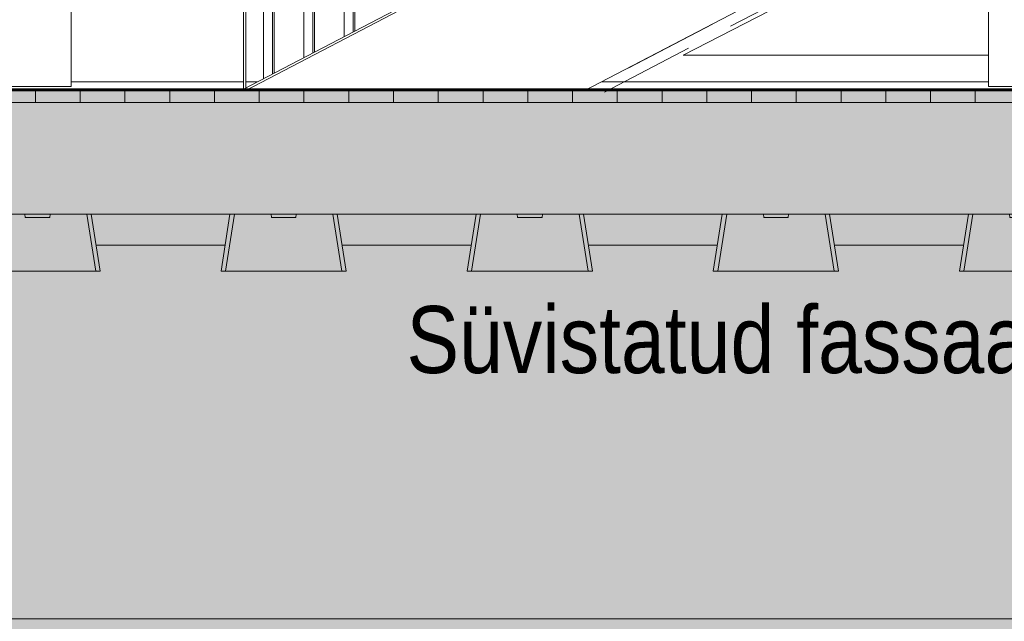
# Model space of a CAD drawing. Header units: millimetres. Extents: x -65 to 293624, y -1905 to 31061.
# Tile 83 of 256: x 48426 to 50626, y 11155 to 12501. Entities that reach past the tile are written whole.
import ezdxf

# ---------------------------------------------------------------- set-up
doc = ezdxf.new("R2010")
doc.units = ezdxf.units.MM
doc.header["$MEASUREMENT"] = 0
doc.linetypes.add('Hidden Line', pattern=[317.5, 211.666667, -105.833333])
for name, color, linetype in [('00 2D joon.AR', 7, 'Continuous'), ('00 Tekst.AR', 7, 'Continuous'), ('1211 Vundamendid.AR', 7, 'Continuous'), ('1232 Välisseinad.AR', 7, 'Continuous'), ('1245 Klaasfassaadid.AR', 7, 'Continuous'), ('1251 Rõdupiirded.AR', 7, 'Continuous'), ('1253 Rõdutrepid.AR', 7, 'Continuous'), ('1253 Terrassipostid.AR', 7, 'Continuous'), ('1253 Välisterrassid.AR', 7, 'Continuous')]:
    doc.layers.add(name, color=color, linetype=linetype)
doc.styles.add('GENERATED_STYLE_4', font='txt', dxfattribs={"width": 0.84})
doc.dimstyles.new('GENERATED_STYLE__1', dxfattribs={"dimtxt": 0.18, "dimasz": 91.2, "dimexe": 0.18, "dimexo": 0.0625, "dimgap": 0, "dimtad": 0, "dimtih": 1, "dimtoh": 1, "dimdec": 4, "dimzin": 0, "dimdsep": 46, "dimcen": 0.09, "dimadec": 0, "dimazin": 0, "dimtfac": 1, "dimtdec": 4, "dimtmove": 0, "dimatfit": 3, "dimldrblk": 'ARROWHEAD_5', "dimfxl": 0, "dimtolj": 1, "dimtzin": 0, "dimarcsym": 0})

# ---------------------------------------------------------------- blocks, each defined once
blk = doc.blocks.new('*X4', base_point=(-38239, 12361.4))
at = {"layer": '1253 Välisterrassid.AR', "color": 7, "linetype": 'Continuous', "lineweight": 13}
for p, q in [((48461, 12341.4), (48461, 12315.4)), ((48461, 12341.4), (48461, 12315.4)), ((48561, 12341.4), (48561, 12315.4)), ((48561, 12341.4), (48561, 12315.4)), ((48661, 12341.4), (48661, 12315.4)), ((48661, 12341.4), (48661, 12315.4)), ((48761, 12341.4), (48761, 12315.4)), ((48761, 12341.4), (48761, 12315.4)), ((48861, 12341.4), (48861, 12315.4)), ((48861, 12341.4), (48861, 12315.4)), ((48961, 12341.4), (48961, 12315.4)), ((48961, 12341.4), (48961, 12315.4)), ((49061, 12341.4), (49061, 12315.4)), ((49061, 12341.4), (49061, 12315.4)), ((49161, 12341.4), (49161, 12315.4)), ((49161, 12341.4), (49161, 12315.4)), ((49261, 12341.4), (49261, 12315.4)), ((49261, 12341.4), (49261, 12315.4)), ((49361, 12341.4), (49361, 12315.4)), ((49361, 12341.4), (49361, 12315.4)), ((49461, 12341.4), (49461, 12315.4)), ((49461, 12341.4), (49461, 12315.4)), ((49561, 12341.4), (49561, 12315.4)), ((49561, 12341.4), (49561, 12315.4)), ((49661, 12341.4), (49661, 12315.4)), ((49661, 12341.4), (49661, 12315.4)), ((49761, 12341.4), (49761, 12315.4)), ((49761, 12341.4), (49761, 12315.4)), ((49861, 12341.4), (49861, 12315.4)), ((49861, 12341.4), (49861, 12315.4)), ((49961, 12341.4), (49961, 12315.4)), ((49961, 12341.4), (49961, 12315.4)), ((50061, 12341.4), (50061, 12315.4)), ((50061, 12341.4), (50061, 12315.4)), ((50161, 12341.4), (50161, 12315.4)), ((50161, 12341.4), (50161, 12315.4)), ((50261, 12341.4), (50261, 12315.4)), ((50261, 12341.4), (50261, 12315.4)), ((50361, 12341.4), (50361, 12315.4)), ((50361, 12341.4), (50361, 12315.4)), ((50461, 12341.4), (50461, 12315.4)), ((50461, 12341.4), (50461, 12315.4)), ((50561, 12341.4), (50561, 12315.4)), ((50561, 12341.4), (50561, 12315.4))]:
    blk.add_line(p, q, dxfattribs=at)
blk = doc.blocks.new('Section Element_1_2', base_point=(-38239, 12361.4))
at = {"layer": '1253 Välisterrassid.AR', "color": 7, "linetype": 'Continuous', "lineweight": 13}
for p, q in [((44822.3, 12341.4), (63230.6, 12341.4)), ((63230.6, 12315.4), (44822.3, 12315.4)), ((44822.3, 12065.4), (63230.6, 12065.4))]:
    blk.add_line(p, q, dxfattribs=at)
at = {"layer": '1253 Välisterrassid.AR', "lineweight": 0}
blk.add_blockref('*X4', (-38239, 12361.4), dxfattribs=at)
blk = doc.blocks.new('Section Element_13_2', base_point=(-38239, 12361.4))
at = {"layer": '1253 Terrassipostid.AR', "color": 7, "linetype": 'Continuous', "lineweight": 13}
for p, q in [((48540.6, 12351.4), (48540.6, 20761.9)), ((48390.6, 12351.4), (48540.6, 12351.4))]:
    blk.add_line(p, q, dxfattribs=at)
blk = doc.blocks.new('Section Element_14_2', base_point=(-38239, 12361.4))
at = {"layer": '1253 Terrassipostid.AR', "color": 7, "linetype": 'Continuous', "lineweight": 13}
for p, q in [((50590.6, 12813.6), (50590.6, 12351.4)), ((50590.6, 12351.4), (50740.6, 12351.4))]:
    blk.add_line(p, q, dxfattribs=at)
blk = doc.blocks.new('Section Element_42_2', base_point=(-38239, 12361.4))
at = {"layer": '1253 Rõdutrepid.AR', "color": 7, "linetype": 'Continuous', "lineweight": 13}
for p, q in [((48929.3, 12341.5), (56583.5, 16341.5)), ((49687.1, 12341.4), (50590.6, 12813.6))]:
    blk.add_line(p, q, dxfattribs=at)
blk = doc.blocks.new('Section Element_44_2', base_point=(-38239, 12361.4))
at = {"layer": '1232 Välisseinad.AR', "color": 7, "linetype": 'Continuous', "lineweight": 13}
for p, q in [((48540.6, 12361.4), (48926.1, 12361.4)), ((48931.1, 12361.4), (48956.7, 12361.4))]:
    blk.add_line(p, q, dxfattribs=at)
blk = doc.blocks.new('Section Element_137_2', base_point=(-38239, 12361.4))
at = {"layer": '1245 Klaasfassaadid.AR', "color": 7, "linetype": 'Continuous', "lineweight": 13}
for p, q in [((50590.6, 12421.4), (49908.2, 12421.4)), ((50590.6, 12361.4), (49725.4, 12361.4))]:
    blk.add_line(p, q, dxfattribs=at)
blk = doc.blocks.new('Section Element_224_2', base_point=(-38239, 12361.4))
at = {"layer": '1245 Klaasfassaadid.AR', "color": 7, "linetype": 'Continuous', "lineweight": 13}
blk.add_line((49908.2, 12421.4), (50590.6, 12772.2), dxfattribs=at)
blk = doc.blocks.new('Section Element_292_2', base_point=(-38239, 12361.4))
at = {"layer": '1232 Välisseinad.AR', "color": 7, "linetype": 'Continuous', "lineweight": 13}
for p, q in [((48884.8, 11996.4), (48596.4, 11996.4)), ((49434.8, 11996.4), (49146.4, 11996.4)), ((49984.8, 11996.4), (49696.4, 11996.4)), ((50534.8, 11996.4), (50246.4, 11996.4)), ((66135.6, 11161.4), (44035.6, 11161.4))]:
    blk.add_line(p, q, dxfattribs=at)
blk = doc.blocks.new('Section Element_350_2', base_point=(-38239, 12361.4))
at = {"layer": '1211 Vundamendid.AR', "color": 253, "linetype": 'Continuous', "lineweight": 13, "true_color": 0xa5a6a4}
for p, q in [((48325.6, 11938.4), (48345.6, 12065.4)), ((48355.6, 12065.4), (48335.6, 11938.4)), ((48438.1, 12058.4), (48437.6, 12065.4)), ((48493.1, 12058.4), (48438.1, 12058.4)), ((48493.6, 12065.4), (48493.1, 12058.4)), ((48595.6, 11938.4), (48575.6, 12065.4)), ((48605.6, 11938.4), (48585.5, 12065.4)), ((48335.6, 11938.4), (48325.6, 11938.4)), ((48335.6, 11938.4), (48595.6, 11938.4)), ((48605.6, 11938.4), (48595.6, 11938.4))]:
    blk.add_line(p, q, dxfattribs=at)
blk = doc.blocks.new('Section Element_351_2', base_point=(-38239, 12361.4))
at = {"layer": '1211 Vundamendid.AR', "color": 253, "linetype": 'Continuous', "lineweight": 13, "true_color": 0xa5a6a4}
for p, q in [((48875.6, 11938.4), (48895.6, 12065.4)), ((48905.6, 12065.4), (48885.6, 11938.4)), ((48988.1, 12058.4), (48987.6, 12065.4)), ((49043.1, 12058.4), (48988.1, 12058.4)), ((49043.6, 12065.4), (49043.1, 12058.4)), ((49145.6, 11938.4), (49125.6, 12065.4)), ((49155.6, 11938.4), (49135.5, 12065.4)), ((48885.6, 11938.4), (48875.6, 11938.4)), ((48885.6, 11938.4), (49145.6, 11938.4)), ((49155.6, 11938.4), (49145.6, 11938.4))]:
    blk.add_line(p, q, dxfattribs=at)
blk = doc.blocks.new('Section Element_352_2', base_point=(-38239, 12361.4))
at = {"layer": '1211 Vundamendid.AR', "color": 253, "linetype": 'Continuous', "lineweight": 13, "true_color": 0xa5a6a4}
for p, q in [((49425.6, 11938.4), (49445.6, 12065.4)), ((49455.6, 12065.4), (49435.6, 11938.4)), ((49538.1, 12058.4), (49537.6, 12065.4)), ((49593.1, 12058.4), (49538.1, 12058.4)), ((49593.6, 12065.4), (49593.1, 12058.4)), ((49695.6, 11938.4), (49675.6, 12065.4)), ((49705.6, 11938.4), (49685.5, 12065.4)), ((49435.6, 11938.4), (49425.6, 11938.4)), ((49435.6, 11938.4), (49695.6, 11938.4)), ((49705.6, 11938.4), (49695.6, 11938.4))]:
    blk.add_line(p, q, dxfattribs=at)
blk = doc.blocks.new('Section Element_353_2', base_point=(-38239, 12361.4))
at = {"layer": '1211 Vundamendid.AR', "color": 253, "linetype": 'Continuous', "lineweight": 13, "true_color": 0xa5a6a4}
for p, q in [((49975.6, 11938.4), (49995.6, 12065.4)), ((50005.6, 12065.4), (49985.6, 11938.4)), ((50088.1, 12058.4), (50087.6, 12065.4)), ((50143.1, 12058.4), (50088.1, 12058.4)), ((50143.6, 12065.4), (50143.1, 12058.4)), ((50245.6, 11938.4), (50225.6, 12065.4)), ((50255.6, 11938.4), (50235.5, 12065.4)), ((49985.6, 11938.4), (49975.6, 11938.4)), ((49985.6, 11938.4), (50245.6, 11938.4)), ((50255.6, 11938.4), (50245.6, 11938.4))]:
    blk.add_line(p, q, dxfattribs=at)
blk = doc.blocks.new('Section Element_354_2', base_point=(-38239, 12361.4))
at = {"layer": '1211 Vundamendid.AR', "color": 253, "linetype": 'Continuous', "lineweight": 13, "true_color": 0xa5a6a4}
for p, q in [((50525.6, 11938.4), (50545.6, 12065.4)), ((50555.6, 12065.4), (50535.6, 11938.4)), ((50638.1, 12058.4), (50637.6, 12065.4)), ((50693.1, 12058.4), (50638.1, 12058.4)), ((50693.6, 12065.4), (50693.1, 12058.4)), ((50795.6, 11938.4), (50775.6, 12065.4)), ((50805.6, 11938.4), (50785.5, 12065.4)), ((50535.6, 11938.4), (50525.6, 11938.4)), ((50535.6, 11938.4), (50795.6, 11938.4)), ((50805.6, 11938.4), (50795.6, 11938.4))]:
    blk.add_line(p, q, dxfattribs=at)
blk = doc.blocks.new('Section Element_608_2', base_point=(-38239, 12361.4))
at = {"layer": '1251 Rõdupiirded.AR', "color": 7, "linetype": 'Continuous', "lineweight": 13}
for p, q in [((48926.1, 12345.4), (48926.1, 13772.8)), ((48931.1, 12348.1), (48931.1, 13769.7))]:
    blk.add_line(p, q, dxfattribs=at)
blk = doc.blocks.new('Section Element_648_2', base_point=(-38239, 12361.4))
at = {"layer": '1251 Rõdupiirded.AR', "color": 7, "linetype": 'Continuous', "lineweight": 13}
for p, q in [((49084.4, 13241), (49084.4, 13849.8)), ((49084.4, 13015.3), (49084.4, 13173.3)), ((49084.4, 12428.1), (49084.4, 12947.6))]:
    blk.add_line(p, q, dxfattribs=at)
blk = doc.blocks.new('Section Element_649_2', base_point=(-38239, 12361.4))
at = {"layer": '1251 Rõdupiirded.AR', "color": 7, "linetype": 'Continuous', "lineweight": 13}
for p, q in [((48994.4, 13194), (48994.4, 13802.8)), ((48994.4, 12968.3), (48994.4, 13126.3)), ((48994.4, 12381.1), (48994.4, 12900.6))]:
    blk.add_line(p, q, dxfattribs=at)
blk = doc.blocks.new('Section Element_685_2', base_point=(-38239, 12361.4))
at = {"layer": '1251 Rõdupiirded.AR', "color": 7, "linetype": 'Continuous', "lineweight": 13}
for p, q in [((49174.4, 13288), (49174.4, 13896.9)), ((49174.4, 13062.4), (49174.4, 13220.3)), ((49174.4, 12475.2), (49174.4, 12994.7))]:
    blk.add_line(p, q, dxfattribs=at)
blk = doc.blocks.new('Section Element_697_2', base_point=(-38239, 12361.4))
at = {"layer": '1251 Rõdupiirded.AR', "color": 7, "linetype": 'Continuous', "lineweight": 13}
for p, q in [((48926.1, 12345.4), (50590.6, 13215.3)), ((50590.6, 13215.3), (50590.6, 13209.6)), ((48926.1, 12345.4), (48926.1, 12341.4))]:
    blk.add_line(p, q, dxfattribs=at)
blk = doc.blocks.new('Section Element_934_2', base_point=(-38239, 12361.4))
at = {"layer": '1251 Rõdupiirded.AR', "color": 7, "linetype": 'Continuous', "lineweight": 13}
for p, q in [((49150.6, 12462.7), (49150.6, 13884.4)), ((49170.6, 12473.2), (49170.6, 13894.9))]:
    blk.add_line(p, q, dxfattribs=at)
blk = doc.blocks.new('Section Element_936_2', base_point=(-38239, 12361.4))
at = {"layer": '1251 Rõdupiirded.AR', "color": 7, "linetype": 'Continuous', "lineweight": 13}
for p, q in [((49080.6, 12426.2), (49080.6, 13847.8)), ((49060.6, 12415.7), (49060.6, 13837.4))]:
    blk.add_line(p, q, dxfattribs=at)
blk = doc.blocks.new('Section Element_938_2', base_point=(-38239, 12361.4))
at = {"layer": '1251 Rõdupiirded.AR', "color": 7, "linetype": 'Continuous', "lineweight": 13}
for p, q in [((48990.6, 12379.1), (48990.6, 13800.8)), ((48970.6, 12368.7), (48970.6, 13790.4))]:
    blk.add_line(p, q, dxfattribs=at)
blk = doc.blocks.new('ARROWHEAD_5')
at = {"linetype": 'Continuous', "lineweight": 0}
blk.add_hatch(color=0, dxfattribs=at).paths.add_polyline_path([(-1, 0.2679), (0, 0), (-1, -0.2679)])
at = {"color": 0, "linetype": 'Continuous', "lineweight": 0}
blk.add_line((0, 0), (-1, 0), dxfattribs=at)

msp = doc.modelspace()

# ---------------------------------------------------------------- hatches: boundary and pattern name
at = {"layer": '00 2D joon.AR', "linetype": 'Continuous', "lineweight": 13}
msp.add_hatch(color=255, dxfattribs=at).paths.add_polyline_path([(7573, 11665.6), (30051.3, 11665.6), (35544.6, 12066.9), (39188.6, 12336.4), (39188.6, 12341.4), (44822.3, 12341.4), (44822.3, 12344.4), (63230.6, 12344.4), (63230.6, 12341.4), (72194.8, 12341.4), (72194.8, 1343.6), (7573, 1343.6)])

# ---------------------------------------------------------------- linework, layer by layer
at = {"layer": '00 2D joon.AR', "color": 41, "linetype": 'Hidden Line', "lineweight": 13, "true_color": 0xffeda8, "flags": 128}
msp.add_lwpolyline([(56673.4, 15966.4), (49728.2, 12336.4), (49717.5, 12356.8), (56662.7, 15986.8)], close=True, dxfattribs=at)
at = {"layer": '00 2D joon.AR', "color": 7, "linetype": 'Continuous', "lineweight": 50, "flags": 128}
msp.add_lwpolyline([(7573, 11665.6), (30051.3, 11665.6), (35544.6, 12066.9), (39188.6, 12336.4), (39188.6, 12341.4), (44822.3, 12341.4), (44822.3, 12344.4), (63230.6, 12344.4), (63230.6, 12341.4), (72194.8, 12341.4), (72194.8, 1343.6), (7573, 1343.6)], close=True, dxfattribs=at)

# ---------------------------------------------------------------- block references
at = {"layer": '1211 Vundamendid.AR', "lineweight": 0}
for name in ['Section Element_350_2', 'Section Element_351_2', 'Section Element_352_2', 'Section Element_353_2', 'Section Element_354_2']:
    msp.add_blockref(name, (-38239, 12361.4), dxfattribs=at)
at = {"layer": '1232 Välisseinad.AR', "lineweight": 0}
for name in ['Section Element_44_2', 'Section Element_292_2']:
    msp.add_blockref(name, (-38239, 12361.4), dxfattribs=at)
at = {"layer": '1245 Klaasfassaadid.AR', "lineweight": 0}
for name in ['Section Element_224_2', 'Section Element_137_2']:
    msp.add_blockref(name, (-38239, 12361.4), dxfattribs=at)
at = {"layer": '1251 Rõdupiirded.AR', "lineweight": 0}
for name in ['Section Element_934_2', 'Section Element_685_2', 'Section Element_936_2', 'Section Element_648_2', 'Section Element_938_2', 'Section Element_649_2', 'Section Element_608_2', 'Section Element_697_2']:
    msp.add_blockref(name, (-38239, 12361.4), dxfattribs=at)
at = {"layer": '1253 Rõdutrepid.AR', "lineweight": 0}
msp.add_blockref('Section Element_42_2', (-38239, 12361.4), dxfattribs=at)
at = {"layer": '1253 Terrassipostid.AR', "lineweight": 0}
for name in ['Section Element_14_2', 'Section Element_13_2']:
    msp.add_blockref(name, (-38239, 12361.4), dxfattribs=at)
at = {"layer": '1253 Välisterrassid.AR', "lineweight": 0}
msp.add_blockref('Section Element_1_2', (-38239, 12361.4), dxfattribs=at)

# ---------------------------------------------------------------- texts
at = {"layer": '00 Tekst.AR', "color": 7, "linetype": 'Continuous', "lineweight": 13, "insert": (51413.1, 11665.2), "char_height": 150, "attachment_point": 9, "style": 'GENERATED_STYLE_4'}
msp.add_mtext('\\A1;{\\pqr;\\fArial|b0|i0|c0|p34;Süvistatud fassaadivalgusti}', dxfattribs=at)

# ---------------------------------------------------------------- leaders
at = {"layer": '00 Tekst.AR', "color": 7, "linetype": 'Continuous', "lineweight": 13, "annotation_type": 0, "has_hookline": 1, "hookline_direction": 1, "text_width": 2104.3}
msp.add_leader([(51567.3, 13297.6), (51567.3, 11665.2), (51413.1, 11665.2)], dimstyle='GENERATED_STYLE__1', dxfattribs=at)

doc.saveas('drawing.dxf')
